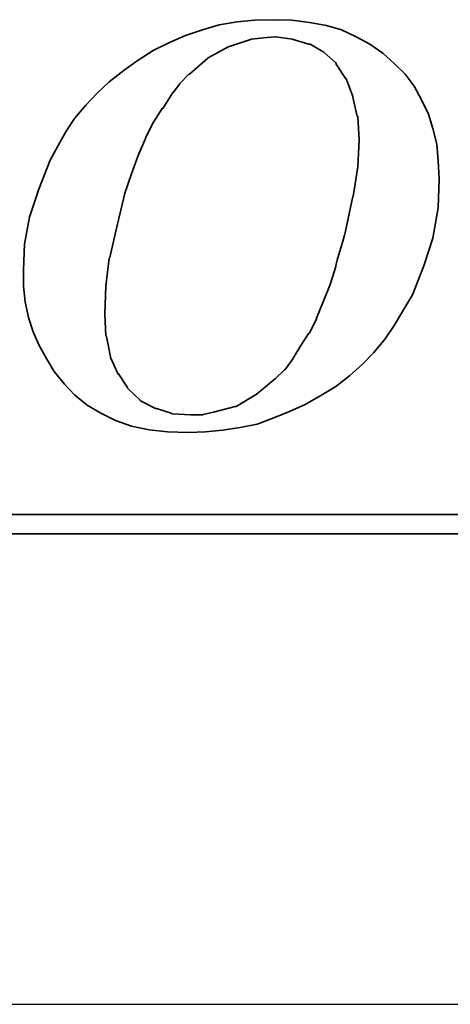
# Model space of a CAD drawing. Header units: millimetres. Extents: x 2 to 201, y -2 to 101.
# Tile 51 of 56: x 160.14 to 161.96, y 47.38 to 51.53. Entities that reach past the tile are written whole.
import ezdxf

# ---------------------------------------------------------------- set-up
doc = ezdxf.new("R2010")
doc.units = ezdxf.units.MM
doc.header["$LTSCALE"] = 0.1
doc.layers.add('layer 1', color=7, linetype='CONTINUOUS')

msp = doc.modelspace()

# ---------------------------------------------------------------- linework, layer by layer
at = {"layer": 'layer 1'}
msp.add_line((112.6926, 47.3806), (193.3362, 47.3806), dxfattribs=at)
at = {"layer": 'layer 1', "color": 1, "lineweight": 35}
for points, knots in [([(160.33, 49.997), (160.33, 49.997), (160.3735, 49.9515), (160.3735, 49.9515), (160.3735, 49.9515), (160.3735, 49.9515), (160.426, 49.9082), (160.426, 49.9082), (160.426, 49.9082), (160.426, 49.9082), (160.4835, 49.875), (160.4835, 49.875), (160.4835, 49.875), (160.4835, 49.875), (160.546, 49.8435), (160.546, 49.8435), (160.546, 49.8435), (160.546, 49.8435), (160.613, 49.8195), (160.613, 49.8195), (160.613, 49.8195), (160.613, 49.8195), (160.6875, 49.805), (160.6875, 49.805), (160.6875, 49.805), (160.6875, 49.805), (160.7645, 49.7955), (160.7645, 49.7955), (160.7645, 49.7955), (160.7645, 49.7955), (160.853, 49.793), (160.853, 49.793), (160.853, 49.793), (160.853, 49.793), (160.925, 49.7955), (160.925, 49.7955), (160.925, 49.7955), (160.925, 49.7955), (160.997, 49.803), (160.997, 49.803), (160.997, 49.803), (160.997, 49.803), (161.0715, 49.8147), (161.0715, 49.8147), (161.0715, 49.8147), (161.0715, 49.8147), (161.1435, 49.829), (161.1435, 49.829), (161.1435, 49.829), (161.1435, 49.829), (161.213, 49.8555), (161.213, 49.8555), (161.213, 49.8555), (161.213, 49.8555), (161.28, 49.882), (161.28, 49.882), (161.28, 49.882), (161.28, 49.882), (161.345, 49.911), (161.345, 49.911), (161.345, 49.911), (161.345, 49.911), (161.412, 49.949), (161.412, 49.949), (161.412, 49.949), (161.412, 49.949), (161.4745, 49.9875), (161.4745, 49.9875), (161.4745, 49.9875), (161.4745, 49.9875), (161.532, 50.033), (161.532, 50.033), (161.532, 50.033), (161.532, 50.033), (161.5873, 50.081), (161.5873, 50.081), (161.5873, 50.081), (161.5873, 50.081), (161.635, 50.1312), (161.635, 50.1312), (161.635, 50.1312), (161.635, 50.1312), (161.683, 50.189), (161.683, 50.189), (161.683, 50.189), (161.683, 50.189), (161.7215, 50.244), (161.7215, 50.244), (161.7215, 50.244), (161.7215, 50.244), (161.76, 50.3115), (161.76, 50.3115), (161.76, 50.3115), (161.76, 50.3115), (161.7985, 50.374), (161.7985, 50.374), (161.7985, 50.374), (161.7985, 50.374), (161.8465, 50.4962), (161.8465, 50.4962), (161.8465, 50.4962), (161.8465, 50.4962), (161.8848, 50.6135), (161.8848, 50.6135), (161.8848, 50.6135), (161.8848, 50.6135), (161.9065, 50.741), (161.9065, 50.741), (161.9065, 50.741), (161.9065, 50.741), (161.911, 50.863), (161.911, 50.863), (161.911, 50.863), (161.911, 50.863), (161.9065, 50.94), (161.9065, 50.94), (161.9065, 50.94), (161.9065, 50.94), (161.9015, 51.0095), (161.9015, 51.0095), (161.9015, 51.0095), (161.9015, 51.0095), (161.8848, 51.0765), (161.8848, 51.0765), (161.8848, 51.0765), (161.8848, 51.0765), (161.8655, 51.1365), (161.8655, 51.1365), (161.8655, 51.1365), (161.8655, 51.1365), (161.8365, 51.1965), (161.8365, 51.1965), (161.8365, 51.1965), (161.8365, 51.1965), (161.8055, 51.2542), (161.8055, 51.2542), (161.8055, 51.2542), (161.8055, 51.2542), (161.767, 51.3045), (161.767, 51.3045), (161.767, 51.3045), (161.767, 51.3045), (161.7215, 51.3502), (161.7215, 51.3502), (161.7215, 51.3502), (161.7215, 51.3502), (161.6735, 51.3935), (161.6735, 51.3935), (161.6735, 51.3935), (161.6735, 51.3935), (161.6183, 51.432), (161.6183, 51.432), (161.6183, 51.432), (161.6183, 51.432), (161.5608, 51.463), (161.5608, 51.463), (161.5608, 51.463), (161.5608, 51.463), (161.4985, 51.4917), (161.4985, 51.4917), (161.4985, 51.4917), (161.4985, 51.4917), (161.436, 51.511), (161.436, 51.511), (161.436, 51.511), (161.436, 51.511), (161.364, 51.523), (161.364, 51.523), (161.364, 51.523), (161.364, 51.523), (161.2895, 51.5325), (161.2895, 51.5325), (161.2895, 51.5325), (161.2895, 51.5325), (161.213, 51.535), (161.213, 51.535), (161.213, 51.535), (161.213, 51.535), (161.134, 51.5325), (161.134, 51.5325), (161.134, 51.5325), (161.134, 51.5325), (161.0595, 51.5255), (161.0595, 51.5255), (161.0595, 51.5255), (161.0595, 51.5255), (160.9825, 51.5135), (160.9825, 51.5135), (160.9825, 51.5135), (160.9825, 51.5135), (160.9133, 51.4917), (160.9133, 51.4917), (160.9133, 51.4917), (160.9133, 51.4917), (160.841, 51.468), (160.841, 51.468), (160.841, 51.468), (160.841, 51.468), (160.774, 51.439), (160.774, 51.439), (160.774, 51.439), (160.774, 51.439), (160.7045, 51.4055), (160.7045, 51.4055), (160.7045, 51.4055), (160.7045, 51.4055), (160.642, 51.3645), (160.642, 51.3645), (160.642, 51.3645), (160.642, 51.3645), (160.582, 51.3215), (160.582, 51.3215), (160.582, 51.3215), (160.582, 51.3215), (160.5195, 51.2735), (160.5195, 51.2735), (160.5195, 51.2735), (160.5195, 51.2735), (160.469, 51.2255), (160.469, 51.2255), (160.469, 51.2255), (160.469, 51.2255), (160.421, 51.175), (160.421, 51.175), (160.421, 51.175), (160.421, 51.175), (160.3735, 51.1175), (160.3735, 51.1175), (160.3735, 51.1175), (160.3735, 51.1175), (160.3375, 51.0647), (160.3375, 51.0647), (160.3375, 51.0647), (160.3375, 51.0647), (160.3035, 51.0045), (160.3035, 51.0045), (160.3035, 51.0045), (160.3035, 51.0045), (160.2703, 50.9425), (160.2703, 50.9425), (160.2703, 50.9425), (160.2703, 50.9425), (160.222, 50.82), (160.222, 50.82), (160.222, 50.82), (160.222, 50.82), (160.1835, 50.7022), (160.1835, 50.7022), (160.1835, 50.7022), (160.1835, 50.7022), (160.162, 50.5875), (160.162, 50.5875), (160.162, 50.5875), (160.162, 50.5875), (160.1575, 50.4795), (160.1575, 50.4795), (160.1575, 50.4795), (160.1575, 50.4795), (160.1575, 50.41), (160.1575, 50.41), (160.1575, 50.41), (160.1575, 50.41), (160.1645, 50.345), (160.1645, 50.345), (160.1645, 50.345), (160.1645, 50.345), (160.179, 50.278), (160.179, 50.278), (160.179, 50.278), (160.179, 50.278), (160.198, 50.2177), (160.198, 50.2177), (160.198, 50.2177), (160.198, 50.2177), (160.222, 50.1627), (160.222, 50.1627), (160.222, 50.1627), (160.222, 50.1627), (160.2558, 50.1025), (160.2558, 50.1025), (160.2558, 50.1025), (160.2558, 50.1025), (160.2868, 50.05), (160.2868, 50.05), (160.2868, 50.05), (160.2868, 50.05), (160.33, 49.997), (160.33, 49.997)], [0, 0, 0, 0, 0.013889, 0.013889, 0.013889, 0.013889, 0.027778, 0.027778, 0.027778, 0.027778, 0.041667, 0.041667, 0.041667, 0.041667, 0.055556, 0.055556, 0.055556, 0.055556, 0.069444, 0.069444, 0.069444, 0.069444, 0.083333, 0.083333, 0.083333, 0.083333, 0.097222, 0.097222, 0.097222, 0.097222, 0.111111, 0.111111, 0.111111, 0.111111, 0.125, 0.125, 0.125, 0.125, 0.138889, 0.138889, 0.138889, 0.138889, 0.152778, 0.152778, 0.152778, 0.152778, 0.166667, 0.166667, 0.166667, 0.166667, 0.180556, 0.180556, 0.180556, 0.180556, 0.194444, 0.194444, 0.194444, 0.194444, 0.208333, 0.208333, 0.208333, 0.208333, 0.222222, 0.222222, 0.222222, 0.222222, 0.236111, 0.236111, 0.236111, 0.236111, 0.25, 0.25, 0.25, 0.25, 0.263889, 0.263889, 0.263889, 0.263889, 0.277778, 0.277778, 0.277778, 0.277778, 0.291667, 0.291667, 0.291667, 0.291667, 0.305556, 0.305556, 0.305556, 0.305556, 0.319444, 0.319444, 0.319444, 0.319444, 0.333333, 0.333333, 0.333333, 0.333333, 0.347222, 0.347222, 0.347222, 0.347222, 0.361111, 0.361111, 0.361111, 0.361111, 0.375, 0.375, 0.375, 0.375, 0.388889, 0.388889, 0.388889, 0.388889, 0.402778, 0.402778, 0.402778, 0.402778, 0.416667, 0.416667, 0.416667, 0.416667, 0.430556, 0.430556, 0.430556, 0.430556, 0.444444, 0.444444, 0.444444, 0.444444, 0.458333, 0.458333, 0.458333, 0.458333, 0.472222, 0.472222, 0.472222, 0.472222, 0.486111, 0.486111, 0.486111, 0.486111, 0.5, 0.5, 0.5, 0.5, 0.513889, 0.513889, 0.513889, 0.513889, 0.527778, 0.527778, 0.527778, 0.527778, 0.541667, 0.541667, 0.541667, 0.541667, 0.555556, 0.555556, 0.555556, 0.555556, 0.569444, 0.569444, 0.569444, 0.569444, 0.583333, 0.583333, 0.583333, 0.583333, 0.597222, 0.597222, 0.597222, 0.597222, 0.611111, 0.611111, 0.611111, 0.611111, 0.625, 0.625, 0.625, 0.625, 0.638889, 0.638889, 0.638889, 0.638889, 0.652778, 0.652778, 0.652778, 0.652778, 0.666667, 0.666667, 0.666667, 0.666667, 0.680556, 0.680556, 0.680556, 0.680556, 0.694444, 0.694444, 0.694444, 0.694444, 0.708333, 0.708333, 0.708333, 0.708333, 0.722222, 0.722222, 0.722222, 0.722222, 0.736111, 0.736111, 0.736111, 0.736111, 0.75, 0.75, 0.75, 0.75, 0.763889, 0.763889, 0.763889, 0.763889, 0.777778, 0.777778, 0.777778, 0.777778, 0.791667, 0.791667, 0.791667, 0.791667, 0.805556, 0.805556, 0.805556, 0.805556, 0.819444, 0.819444, 0.819444, 0.819444, 0.833333, 0.833333, 0.833333, 0.833333, 0.847222, 0.847222, 0.847222, 0.847222, 0.861111, 0.861111, 0.861111, 0.861111, 0.875, 0.875, 0.875, 0.875, 0.888889, 0.888889, 0.888889, 0.888889, 0.902778, 0.902778, 0.902778, 0.902778, 0.916667, 0.916667, 0.916667, 0.916667, 0.930556, 0.930556, 0.930556, 0.930556, 0.944444, 0.944444, 0.944444, 0.944444, 0.958333, 0.958333, 0.958333, 0.958333, 0.972222, 0.972222, 0.972222, 0.972222, 0.986111, 0.986111, 0.986111, 0.986111, 1, 1, 1, 1]), ([(160.5843, 50.7985), (160.5843, 50.7985), (160.613, 50.885), (160.613, 50.885), (160.613, 50.885), (160.613, 50.885), (160.642, 50.9617), (160.642, 50.9617), (160.642, 50.9617), (160.642, 50.9617), (160.673, 51.0335), (160.673, 51.0335), (160.673, 51.0335), (160.673, 51.0335), (160.673, 51.036), (160.673, 51.036), (160.673, 51.036), (160.673, 51.036), (160.7065, 51.103), (160.7065, 51.103), (160.7065, 51.103), (160.7065, 51.103), (160.7425, 51.1605), (160.7425, 51.1605), (160.7425, 51.1605), (160.7425, 51.1605), (160.745, 51.1605), (160.745, 51.1605), (160.745, 51.1605), (160.745, 51.1605), (160.7785, 51.2132), (160.7785, 51.2132), (160.7785, 51.2132), (160.7785, 51.2132), (160.7785, 51.2157), (160.7785, 51.2157), (160.7785, 51.2157), (160.7785, 51.2157), (160.8173, 51.264), (160.8173, 51.264), (160.8173, 51.264), (160.8173, 51.264), (160.8173, 51.266), (160.8173, 51.266), (160.8173, 51.266), (160.8173, 51.266), (160.8555, 51.3045), (160.8555, 51.3045), (160.8555, 51.3045), (160.8555, 51.3045), (160.858, 51.3045), (160.858, 51.3045), (160.858, 51.3045), (160.858, 51.3045), (160.9345, 51.372), (160.9345, 51.372), (160.9345, 51.372), (160.9345, 51.372), (160.937, 51.374), (160.937, 51.374), (160.937, 51.374), (160.937, 51.374), (161.0235, 51.422), (161.0235, 51.422), (161.0235, 51.422), (161.0235, 51.422), (161.026, 51.422), (161.026, 51.422), (161.026, 51.422), (161.026, 51.422), (161.069, 51.4365), (161.069, 51.4365), (161.069, 51.4365), (161.069, 51.4365), (161.1145, 51.451), (161.1145, 51.451), (161.1145, 51.451), (161.1145, 51.451), (161.117, 51.451), (161.117, 51.451), (161.117, 51.451), (161.117, 51.451), (161.1195, 51.4535), (161.1195, 51.4535), (161.1195, 51.4535), (161.1195, 51.4535), (161.1695, 51.458), (161.1695, 51.458), (161.1695, 51.458), (161.1695, 51.458), (161.2175, 51.463), (161.2175, 51.463), (161.2175, 51.463), (161.2175, 51.463), (161.22, 51.463), (161.22, 51.463), (161.22, 51.463), (161.22, 51.463), (161.2923, 51.4535), (161.2923, 51.4535), (161.2923, 51.4535), (161.2923, 51.4535), (161.2945, 51.451), (161.2945, 51.451), (161.2945, 51.451), (161.2945, 51.451), (161.3615, 51.432), (161.3615, 51.432), (161.3615, 51.432), (161.3615, 51.432), (161.364, 51.432), (161.364, 51.432), (161.364, 51.432), (161.364, 51.432), (161.3663, 51.432), (161.3663, 51.432), (161.3663, 51.432), (161.3663, 51.432), (161.424, 51.398), (161.424, 51.398), (161.424, 51.398), (161.424, 51.398), (161.4265, 51.396), (161.4265, 51.396), (161.4265, 51.396), (161.4265, 51.396), (161.4745, 51.3525), (161.4745, 51.3525), (161.4745, 51.3525), (161.4745, 51.3525), (161.477, 51.3502), (161.477, 51.3502), (161.477, 51.3502), (161.477, 51.3502), (161.477, 51.3477), (161.477, 51.3477), (161.477, 51.3477), (161.477, 51.3477), (161.5178, 51.2852), (161.5178, 51.2852), (161.5178, 51.2852), (161.5178, 51.2852), (161.52, 51.2852), (161.52, 51.2852), (161.52, 51.2852), (161.52, 51.2852), (161.52, 51.283), (161.52, 51.283), (161.52, 51.283), (161.52, 51.283), (161.5465, 51.211), (161.5465, 51.211), (161.5465, 51.211), (161.5465, 51.211), (161.5465, 51.2085), (161.5465, 51.2085), (161.5465, 51.2085), (161.5465, 51.2085), (161.5655, 51.1272), (161.5655, 51.1272), (161.5655, 51.1272), (161.5655, 51.1272), (161.568, 51.1272), (161.568, 51.1272), (161.568, 51.1272), (161.568, 51.1272), (161.568, 51.1245), (161.568, 51.1245), (161.568, 51.1245), (161.568, 51.1245), (161.573, 51.0285), (161.573, 51.0285), (161.573, 51.0285), (161.573, 51.0285), (161.573, 51.0262), (161.573, 51.0262), (161.573, 51.0262), (161.573, 51.0262), (161.568, 50.916), (161.568, 50.916), (161.568, 50.916), (161.568, 50.916), (161.568, 50.9135), (161.568, 50.9135), (161.568, 50.9135), (161.568, 50.9135), (161.5488, 50.789), (161.5488, 50.789), (161.5488, 50.789), (161.5488, 50.789), (161.5465, 50.789), (161.5465, 50.789), (161.5465, 50.789), (161.5465, 50.789), (161.5178, 50.6495), (161.5178, 50.6495), (161.5178, 50.6495), (161.5178, 50.6495), (161.4745, 50.4962), (161.4745, 50.4962), (161.4745, 50.4962), (161.4745, 50.4962), (161.4745, 50.4935), (161.4745, 50.4935), (161.4745, 50.4935), (161.4745, 50.4935), (161.4505, 50.417), (161.4505, 50.417), (161.4505, 50.417), (161.4505, 50.417), (161.4215, 50.345), (161.4215, 50.345), (161.4215, 50.345), (161.4215, 50.345), (161.393, 50.2755), (161.393, 50.2755), (161.393, 50.2755), (161.393, 50.2755), (161.393, 50.273), (161.393, 50.273), (161.393, 50.273), (161.393, 50.273), (161.364, 50.213), (161.364, 50.213), (161.364, 50.213), (161.364, 50.213), (161.3615, 50.213), (161.3615, 50.213), (161.3615, 50.213), (161.3615, 50.213), (161.328, 50.1602), (161.328, 50.1602), (161.328, 50.1602), (161.328, 50.1602), (161.2945, 50.1075), (161.2945, 50.1075), (161.2945, 50.1075), (161.2945, 50.1075), (161.2945, 50.105), (161.2945, 50.105), (161.2945, 50.105), (161.2945, 50.105), (161.261, 50.0595), (161.261, 50.0595), (161.261, 50.0595), (161.261, 50.0595), (161.2585, 50.057), (161.2585, 50.057), (161.2585, 50.057), (161.2585, 50.057), (161.22, 50.021), (161.22, 50.021), (161.22, 50.021), (161.22, 50.021), (161.1388, 49.9537), (161.1388, 49.9537), (161.1388, 49.9537), (161.1388, 49.9537), (161.136, 49.9515), (161.136, 49.9515), (161.136, 49.9515), (161.136, 49.9515), (161.0545, 49.9035), (161.0545, 49.9035), (161.0545, 49.9035), (161.0545, 49.9035), (161.052, 49.9035), (161.052, 49.9035), (161.052, 49.9035), (161.052, 49.9035), (161.05, 49.9035), (161.05, 49.9035), (161.05, 49.9035), (161.05, 49.9035), (160.9585, 49.8795), (160.9585, 49.8795), (160.9585, 49.8795), (160.9585, 49.8795), (160.9155, 49.8697), (160.9155, 49.8697), (160.9155, 49.8697), (160.9155, 49.8697), (160.9133, 49.8675), (160.9133, 49.8675), (160.9133, 49.8675), (160.9133, 49.8675), (160.9105, 49.8675), (160.9105, 49.8675), (160.9105, 49.8675), (160.9105, 49.8675), (160.8625, 49.8675), (160.8625, 49.8675), (160.8625, 49.8675), (160.8625, 49.8675), (160.786, 49.8722), (160.786, 49.8722), (160.786, 49.8722), (160.786, 49.8722), (160.7835, 49.8722), (160.7835, 49.8722), (160.7835, 49.8722), (160.7835, 49.8722), (160.781, 49.875), (160.781, 49.875), (160.781, 49.875), (160.781, 49.875), (160.7188, 49.894), (160.7188, 49.894), (160.7188, 49.894), (160.7188, 49.894), (160.7165, 49.894), (160.7165, 49.894), (160.7165, 49.894), (160.7165, 49.894), (160.714, 49.894), (160.714, 49.894), (160.714, 49.894), (160.714, 49.894), (160.6515, 49.9275), (160.6515, 49.9275), (160.6515, 49.9275), (160.6515, 49.9275), (160.6493, 49.93), (160.6493, 49.93), (160.6493, 49.93), (160.6493, 49.93), (160.599, 49.978), (160.599, 49.978), (160.599, 49.978), (160.599, 49.978), (160.5963, 49.9805), (160.5963, 49.9805), (160.5963, 49.9805), (160.5963, 49.9805), (160.5963, 49.9825), (160.5963, 49.9825), (160.5963, 49.9825), (160.5963, 49.9825), (160.558, 50.0405), (160.558, 50.0405), (160.558, 50.0405), (160.558, 50.0405), (160.5555, 50.0405), (160.5555, 50.0405), (160.5555, 50.0405), (160.5555, 50.0405), (160.5555, 50.0425), (160.5555, 50.0425), (160.5555, 50.0425), (160.5555, 50.0425), (160.5245, 50.11), (160.5245, 50.11), (160.5245, 50.11), (160.5245, 50.11), (160.5245, 50.1125), (160.5245, 50.1125), (160.5245, 50.1125), (160.5245, 50.1125), (160.5078, 50.1985), (160.5078, 50.1985), (160.5078, 50.1985), (160.5078, 50.1985), (160.505, 50.201), (160.505, 50.201), (160.505, 50.201), (160.505, 50.201), (160.5005, 50.292), (160.5005, 50.292), (160.5005, 50.292), (160.5005, 50.292), (160.5005, 50.2945), (160.5005, 50.2945), (160.5005, 50.2945), (160.5005, 50.2945), (160.505, 50.41), (160.505, 50.41), (160.505, 50.41), (160.505, 50.41), (160.5195, 50.5295), (160.5195, 50.5295), (160.5195, 50.5295), (160.5195, 50.5295), (160.522, 50.532), (160.522, 50.532), (160.522, 50.532), (160.522, 50.532), (160.5508, 50.6615), (160.5508, 50.6615), (160.5508, 50.6615), (160.5508, 50.6615), (160.5843, 50.796), (160.5843, 50.796), (160.5843, 50.796), (160.5843, 50.796), (160.5843, 50.7985), (160.5843, 50.7985)], [0, 0, 0, 0, 0.010101, 0.010101, 0.010101, 0.010101, 0.020202, 0.020202, 0.020202, 0.020202, 0.030303, 0.030303, 0.030303, 0.030303, 0.040404, 0.040404, 0.040404, 0.040404, 0.050505, 0.050505, 0.050505, 0.050505, 0.060606, 0.060606, 0.060606, 0.060606, 0.070707, 0.070707, 0.070707, 0.070707, 0.080808, 0.080808, 0.080808, 0.080808, 0.090909, 0.090909, 0.090909, 0.090909, 0.10101, 0.10101, 0.10101, 0.10101, 0.111111, 0.111111, 0.111111, 0.111111, 0.121212, 0.121212, 0.121212, 0.121212, 0.131313, 0.131313, 0.131313, 0.131313, 0.141414, 0.141414, 0.141414, 0.141414, 0.151515, 0.151515, 0.151515, 0.151515, 0.161616, 0.161616, 0.161616, 0.161616, 0.171717, 0.171717, 0.171717, 0.171717, 0.181818, 0.181818, 0.181818, 0.181818, 0.191919, 0.191919, 0.191919, 0.191919, 0.20202, 0.20202, 0.20202, 0.20202, 0.212121, 0.212121, 0.212121, 0.212121, 0.222222, 0.222222, 0.222222, 0.222222, 0.232323, 0.232323, 0.232323, 0.232323, 0.242424, 0.242424, 0.242424, 0.242424, 0.252525, 0.252525, 0.252525, 0.252525, 0.262626, 0.262626, 0.262626, 0.262626, 0.272727, 0.272727, 0.272727, 0.272727, 0.282828, 0.282828, 0.282828, 0.282828, 0.292929, 0.292929, 0.292929, 0.292929, 0.30303, 0.30303, 0.30303, 0.30303, 0.313131, 0.313131, 0.313131, 0.313131, 0.323232, 0.323232, 0.323232, 0.323232, 0.333333, 0.333333, 0.333333, 0.333333, 0.343434, 0.343434, 0.343434, 0.343434, 0.353535, 0.353535, 0.353535, 0.353535, 0.363636, 0.363636, 0.363636, 0.363636, 0.373737, 0.373737, 0.373737, 0.373737, 0.383838, 0.383838, 0.383838, 0.383838, 0.393939, 0.393939, 0.393939, 0.393939, 0.40404, 0.40404, 0.40404, 0.40404, 0.414141, 0.414141, 0.414141, 0.414141, 0.424242, 0.424242, 0.424242, 0.424242, 0.434343, 0.434343, 0.434343, 0.434343, 0.444444, 0.444444, 0.444444, 0.444444, 0.454545, 0.454545, 0.454545, 0.454545, 0.464646, 0.464646, 0.464646, 0.464646, 0.474747, 0.474747, 0.474747, 0.474747, 0.484848, 0.484848, 0.484848, 0.484848, 0.494949, 0.494949, 0.494949, 0.49495, 0.505051, 0.505051, 0.505051, 0.505051, 0.515152, 0.515152, 0.515152, 0.515152, 0.525253, 0.525253, 0.525253, 0.525253, 0.535354, 0.535354, 0.535354, 0.535354, 0.545455, 0.545455, 0.545455, 0.545455, 0.555556, 0.555556, 0.555556, 0.555556, 0.565657, 0.565657, 0.565657, 0.565657, 0.575758, 0.575758, 0.575758, 0.575758, 0.585859, 0.585859, 0.585859, 0.585859, 0.59596, 0.59596, 0.59596, 0.59596, 0.606061, 0.606061, 0.606061, 0.606061, 0.616162, 0.616162, 0.616162, 0.616162, 0.626263, 0.626263, 0.626263, 0.626263, 0.636364, 0.636364, 0.636364, 0.636364, 0.646465, 0.646465, 0.646465, 0.646465, 0.656566, 0.656566, 0.656566, 0.656566, 0.666667, 0.666667, 0.666667, 0.666667, 0.676768, 0.676768, 0.676768, 0.676768, 0.686869, 0.686869, 0.686869, 0.686869, 0.69697, 0.69697, 0.69697, 0.69697, 0.707071, 0.707071, 0.707071, 0.707071, 0.717172, 0.717172, 0.717172, 0.717172, 0.727273, 0.727273, 0.727273, 0.727273, 0.737374, 0.737374, 0.737374, 0.737374, 0.747475, 0.747475, 0.747475, 0.747475, 0.757576, 0.757576, 0.757576, 0.757576, 0.767677, 0.767677, 0.767677, 0.767677, 0.777778, 0.777778, 0.777778, 0.777778, 0.787879, 0.787879, 0.787879, 0.787879, 0.79798, 0.79798, 0.79798, 0.79798, 0.808081, 0.808081, 0.808081, 0.808081, 0.818182, 0.818182, 0.818182, 0.818182, 0.828283, 0.828283, 0.828283, 0.828283, 0.838384, 0.838384, 0.838384, 0.838384, 0.848485, 0.848485, 0.848485, 0.848485, 0.858586, 0.858586, 0.858586, 0.858586, 0.868687, 0.868687, 0.868687, 0.868687, 0.878788, 0.878788, 0.878788, 0.878788, 0.888889, 0.888889, 0.888889, 0.888889, 0.89899, 0.89899, 0.89899, 0.89899, 0.909091, 0.909091, 0.909091, 0.909091, 0.919192, 0.919192, 0.919192, 0.919192, 0.929293, 0.929293, 0.929293, 0.929293, 0.939394, 0.939394, 0.939394, 0.939394, 0.949495, 0.949495, 0.949495, 0.949495, 0.959596, 0.959596, 0.959596, 0.959596, 0.969697, 0.969697, 0.969697, 0.969697, 0.979798, 0.979798, 0.979798, 0.979798, 0.989899, 0.989899, 0.989899, 0.989899, 1, 1, 1, 1]), ([(164.3413, 49.7475), (164.3413, 49.7475), (164.3413, 49.4667), (164.3413, 49.4667), (164.3413, 49.4667), (164.3413, 49.4667), (164.3413, 49.4475), (164.3413, 49.4475), (164.3413, 49.4475), (164.3413, 49.4475), (164.322, 49.4475), (164.322, 49.4475), (164.322, 49.4475), (164.322, 49.4475), (147.9175, 49.4475), (147.9175, 49.4475), (147.9175, 49.4475), (147.9175, 49.4475), (147.9175, 49.366), (147.9175, 49.366), (147.9175, 49.366), (147.9175, 49.366), (165.0395, 49.366), (165.0395, 49.366), (165.0395, 49.366), (165.0395, 49.366), (164.3413, 49.7475), (164.3413, 49.7475)], [0, 0, 0, 0, 0.142857, 0.142857, 0.142857, 0.142857, 0.285714, 0.285714, 0.285714, 0.285714, 0.428571, 0.428571, 0.428571, 0.428571, 0.571429, 0.571429, 0.571429, 0.571429, 0.714286, 0.714286, 0.714286, 0.714286, 0.857143, 0.857143, 0.857143, 0.857143, 1, 1, 1, 1])]:
    msp.add_open_spline(points, degree=3, knots=knots, dxfattribs=at)

doc.saveas('drawing.dxf')
